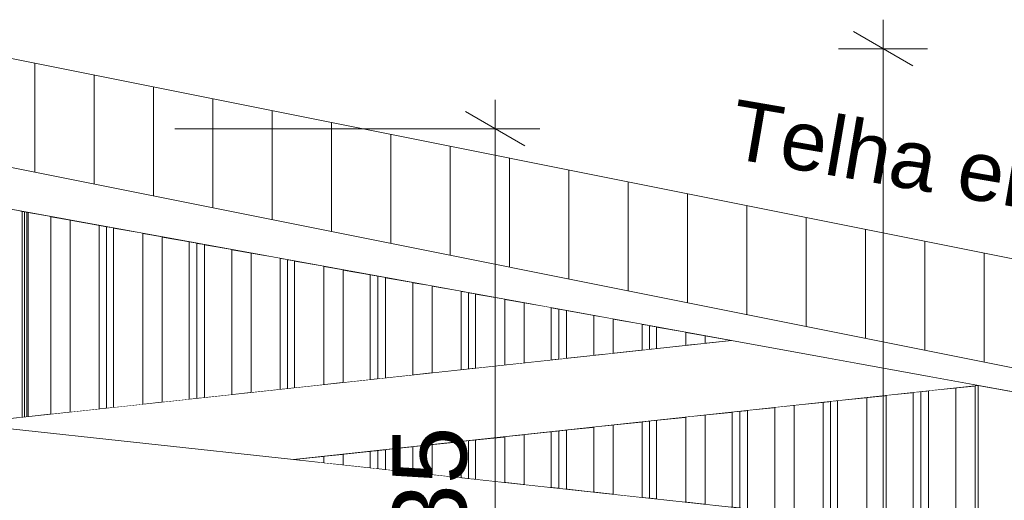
# Model space of a CAD drawing. Header units: millimetres. Extents: x 0 to 1917, y 0 to 847.
# Tile 185 of 230: x 842 to 875, y 784 to 800. Entities that reach past the tile are written whole.
import ezdxf

# ---------------------------------------------------------------- set-up
doc = ezdxf.new("R2010")
doc.units = ezdxf.units.MM
doc.header["$MEASUREMENT"] = 0
doc.set_wipeout_variables(frame=1)
doc.linetypes.add('Wipeout_Contour', pattern=[1000, 0, -1000])
for name, color, linetype in [('Cobertura.ARQ', 7, 'Continuous'), ('Cota.2D', 7, 'Continuous'), ('Eletrodoméstico & Mobiliário.ARQ', 7, 'Continuous'), ('Interior - Mobiliário', 7, 'Continuous'), ('Pilar.ARQ', 7, 'Continuous'), ('Texto.2D', 7, 'Continuous')]:
    doc.layers.add(name, color=color, linetype=linetype)
doc.styles.add('GENERATED_STYLE_1', font='arial.ttf')

msp = doc.modelspace()

# ---------------------------------------------------------------- wipeouts: each hides what was drawn before it
at = {"color": 254, "linetype": 'Wipeout_Contour', "lineweight": 0, "ltscale": 3513.90494}
msp.add_wipeout([(866.201, 788.934), (865.308, 789.097), (865.308, 788.838)], dxfattribs=at).dxf.layer = 'Interior - Mobiliário'
at = {"color": 254, "linetype": 'Wipeout_Contour', "lineweight": 0, "ltscale": 4700.277099}
msp.add_wipeout([(874.408, 787.41), (874.408, 782.431), (874.517, 782.419), (874.517, 787.421)], dxfattribs=at).dxf.layer = 'Interior - Mobiliário'

# ---------------------------------------------------------------- next in the draw order: wipeouts: each hides what was drawn before it
at = {"color": 254, "linetype": 'Wipeout_Contour', "lineweight": 0, "ltscale": 4682.977069}
msp.add_wipeout([(865.308, 789.097), (864.658, 789.215), (864.658, 788.767), (865.308, 788.838)], dxfattribs=at).dxf.layer = 'Interior - Mobiliário'
at = {"color": 254, "linetype": 'Wipeout_Contour', "lineweight": 0, "ltscale": 4699.146758}
msp.add_wipeout([(874.408, 787.41), (873.758, 787.339), (873.758, 782.502), (874.408, 782.431)], dxfattribs=at).dxf.layer = 'Interior - Mobiliário'

# ---------------------------------------------------------------- next in the draw order: wipeouts: each hides what was drawn before it
at = {"color": 254, "linetype": 'Wipeout_Contour', "lineweight": 0, "ltscale": 4680.648097}
msp.add_wipeout([(863.673, 789.394), (863.673, 788.661), (864.658, 788.767), (864.658, 789.215)], dxfattribs=at).dxf.layer = 'Interior - Mobiliário'
at = {"color": 254, "linetype": 'Wipeout_Contour', "lineweight": 0, "ltscale": 4696.818042}
msp.add_wipeout([(872.843, 782.601), (873.758, 782.502), (873.758, 787.339), (872.843, 787.24)], dxfattribs=at).dxf.layer = 'Interior - Mobiliário'

# ---------------------------------------------------------------- next in the draw order: wipeouts: each hides what was drawn before it
at = {"color": 254, "linetype": 'Wipeout_Contour', "lineweight": 0, "ltscale": 4678.951781}
msp.add_wipeout([(863.673, 789.394), (863.433, 789.438), (863.433, 788.635), (863.673, 788.661)], dxfattribs=at).dxf.layer = 'Interior - Mobiliário'
at = {"color": 254, "linetype": 'Wipeout_Contour', "lineweight": 0, "ltscale": 4695.070418}
msp.add_wipeout([(872.583, 782.629), (872.843, 782.601), (872.843, 787.24), (872.583, 787.212)], dxfattribs=at).dxf.layer = 'Interior - Mobiliário'

# ---------------------------------------------------------------- next in the draw order: wipeouts: each hides what was drawn before it
at = {"color": 254, "linetype": 'Wipeout_Contour', "lineweight": 0, "ltscale": 4678.268121}
msp.add_wipeout([(863.433, 789.438), (863.193, 789.482), (863.193, 788.609), (863.433, 788.635)], dxfattribs=at).dxf.layer = 'Interior - Mobiliário'
at = {"color": 254, "linetype": 'Wipeout_Contour', "lineweight": 0, "ltscale": 4694.297116}
msp.add_wipeout([(872.583, 787.212), (872.323, 787.184), (872.323, 782.657), (872.583, 782.629)], dxfattribs=at).dxf.layer = 'Interior - Mobiliário'

# ---------------------------------------------------------------- next in the draw order: wipeouts: each hides what was drawn before it
at = {"color": 254, "linetype": 'Wipeout_Contour', "lineweight": 0, "ltscale": 4676.492117}
msp.add_wipeout([(862.208, 789.661), (862.208, 788.502), (863.193, 788.609), (863.193, 789.482)], dxfattribs=at).dxf.layer = 'Interior - Mobiliário'
at = {"color": 254, "linetype": 'Wipeout_Contour', "lineweight": 0, "ltscale": 4692.550005}
msp.add_wipeout([(871.408, 787.085), (871.408, 782.756), (872.323, 782.657), (872.323, 787.184)], dxfattribs=at).dxf.layer = 'Interior - Mobiliário'

# ---------------------------------------------------------------- next in the draw order: wipeouts: each hides what was drawn before it
at = {"color": 254, "linetype": 'Wipeout_Contour', "lineweight": 0, "ltscale": 4674.179253}
msp.add_wipeout([(861.558, 789.779), (861.558, 788.431), (862.208, 788.502), (862.208, 789.661)], dxfattribs=at).dxf.layer = 'Interior - Mobiliário'
at = {"color": 254, "linetype": 'Wipeout_Contour', "lineweight": 0, "ltscale": 4690.224036}
msp.add_wipeout([(871.408, 787.085), (870.758, 787.014), (870.758, 782.827), (871.408, 782.756)], dxfattribs=at).dxf.layer = 'Interior - Mobiliário'

# ---------------------------------------------------------------- next in the draw order: wipeouts: each hides what was drawn before it
at = {"color": 254, "linetype": 'Wipeout_Contour', "lineweight": 0, "ltscale": 4671.94476}
msp.add_wipeout([(860.643, 789.946), (860.643, 788.332), (861.558, 788.431), (861.558, 789.779)], dxfattribs=at).dxf.layer = 'Interior - Mobiliário'
at = {"color": 254, "linetype": 'Wipeout_Contour', "lineweight": 0, "ltscale": 4687.794978}
msp.add_wipeout([(870.758, 787.014), (869.773, 786.907), (869.773, 782.933), (870.758, 782.827)], dxfattribs=at).dxf.layer = 'Interior - Mobiliário'

# ---------------------------------------------------------------- next in the draw order: wipeouts: each hides what was drawn before it
at = {"color": 254, "linetype": 'Wipeout_Contour', "lineweight": 0, "ltscale": 4670.291652}
msp.add_wipeout([(860.383, 789.993), (860.383, 788.304), (860.643, 788.332), (860.643, 789.946)], dxfattribs=at).dxf.layer = 'Interior - Mobiliário'
at = {"color": 254, "linetype": 'Wipeout_Contour', "lineweight": 0, "ltscale": 4685.975889}
msp.add_wipeout([(869.533, 786.881), (869.533, 782.959), (869.773, 782.933), (869.773, 786.907)], dxfattribs=at).dxf.layer = 'Interior - Mobiliário'

# ---------------------------------------------------------------- next in the draw order: wipeouts: each hides what was drawn before it
at = {"color": 254, "linetype": 'Wipeout_Contour', "lineweight": 0, "ltscale": 4669.551435}
msp.add_wipeout([(860.123, 790.04), (860.123, 788.276), (860.383, 788.304), (860.383, 789.993)], dxfattribs=at).dxf.layer = 'Interior - Mobiliário'
at = {"color": 254, "linetype": 'Wipeout_Contour', "lineweight": 0, "ltscale": 4685.263207}
msp.add_wipeout([(869.293, 786.855), (869.293, 782.985), (869.533, 782.959), (869.533, 786.881)], dxfattribs=at).dxf.layer = 'Interior - Mobiliário'

# ---------------------------------------------------------------- next in the draw order: wipeouts: each hides what was drawn before it
at = {"color": 254, "linetype": 'Wipeout_Contour', "lineweight": 0, "ltscale": 4667.863312}
msp.add_wipeout([(860.123, 790.04), (859.208, 790.207), (859.208, 788.177), (860.123, 788.276)], dxfattribs=at).dxf.layer = 'Interior - Mobiliário'
at = {"color": 254, "linetype": 'Wipeout_Contour', "lineweight": 0, "ltscale": 4683.444646}
msp.add_wipeout([(869.293, 786.855), (868.308, 786.749), (868.308, 783.092), (869.293, 782.985)], dxfattribs=at).dxf.layer = 'Interior - Mobiliário'

# ---------------------------------------------------------------- next in the draw order: wipeouts: each hides what was drawn before it
at = {"color": 254, "linetype": 'Wipeout_Contour', "lineweight": 0, "ltscale": 4665.64394}
msp.add_wipeout([(858.558, 790.325), (858.558, 788.106), (859.208, 788.177), (859.208, 790.207)], dxfattribs=at).dxf.layer = 'Interior - Mobiliário'
at = {"color": 254, "linetype": 'Wipeout_Contour', "lineweight": 0, "ltscale": 4681.018563}
msp.add_wipeout([(867.658, 783.163), (868.308, 783.092), (868.308, 786.749), (867.658, 786.678)], dxfattribs=at).dxf.layer = 'Interior - Mobiliário'

# ---------------------------------------------------------------- next in the draw order: wipeouts: each hides what was drawn before it
at = {"color": 254, "linetype": 'Wipeout_Contour', "lineweight": 0, "ltscale": 4663.313189}
msp.add_wipeout([(857.573, 790.504), (857.573, 788), (858.558, 788.106), (858.558, 790.325)], dxfattribs=at).dxf.layer = 'Interior - Mobiliário'
at = {"color": 254, "linetype": 'Wipeout_Contour', "lineweight": 0, "ltscale": 4678.697256}
msp.add_wipeout([(866.743, 783.262), (867.658, 783.163), (867.658, 786.678), (866.743, 786.579)], dxfattribs=at).dxf.layer = 'Interior - Mobiliário'

# ---------------------------------------------------------------- next in the draw order: wipeouts: each hides what was drawn before it
at = {"color": 254, "linetype": 'Wipeout_Contour', "lineweight": 0, "ltscale": 4661.586507}
msp.add_wipeout([(857.333, 790.548), (857.333, 787.974), (857.573, 788), (857.573, 790.504)], dxfattribs=at).dxf.layer = 'Interior - Mobiliário'
at = {"color": 254, "linetype": 'Wipeout_Contour', "lineweight": 0, "ltscale": 4676.955203}
msp.add_wipeout([(866.483, 786.551), (866.483, 783.29), (866.743, 783.262), (866.743, 786.579)], dxfattribs=at).dxf.layer = 'Interior - Mobiliário'

# ---------------------------------------------------------------- next in the draw order: wipeouts: each hides what was drawn before it
at = {"color": 254, "linetype": 'Wipeout_Contour', "lineweight": 0, "ltscale": 4660.904322}
msp.add_wipeout([(857.093, 790.591), (857.093, 787.948), (857.333, 787.974), (857.333, 790.548)], dxfattribs=at).dxf.layer = 'Interior - Mobiliário'
at = {"color": 254, "linetype": 'Wipeout_Contour', "lineweight": 0, "ltscale": 4676.184368}
msp.add_wipeout([(866.223, 783.318), (866.483, 783.29), (866.483, 786.551), (866.223, 786.523)], dxfattribs=at).dxf.layer = 'Interior - Mobiliário'

# ---------------------------------------------------------------- next in the draw order: wipeouts: each hides what was drawn before it
at = {"color": 254, "linetype": 'Wipeout_Contour', "lineweight": 0, "ltscale": 4659.151115}
msp.add_wipeout([(857.093, 790.591), (856.108, 790.771), (856.108, 787.841), (857.093, 787.948)], dxfattribs=at).dxf.layer = 'Interior - Mobiliário'
at = {"color": 254, "linetype": 'Wipeout_Contour', "lineweight": 0, "ltscale": 4674.442837}
msp.add_wipeout([(866.223, 786.523), (865.308, 786.424), (865.308, 783.417), (866.223, 783.318)], dxfattribs=at).dxf.layer = 'Interior - Mobiliário'

# ---------------------------------------------------------------- next in the draw order: wipeouts: each hides what was drawn before it
at = {"color": 254, "linetype": 'Wipeout_Contour', "lineweight": 0, "ltscale": 4656.83503}
msp.add_wipeout([(856.108, 790.771), (855.458, 790.889), (855.458, 787.771), (856.108, 787.841)], dxfattribs=at).dxf.layer = 'Interior - Mobiliário'
at = {"color": 254, "linetype": 'Wipeout_Contour', "lineweight": 0, "ltscale": 4672.124311}
msp.add_wipeout([(864.658, 783.488), (865.308, 783.417), (865.308, 786.424), (864.658, 786.353)], dxfattribs=at).dxf.layer = 'Interior - Mobiliário'

# ---------------------------------------------------------------- next in the draw order: wipeouts: each hides what was drawn before it
at = {"color": 254, "linetype": 'Wipeout_Contour', "lineweight": 0, "ltscale": 4654.609963}
msp.add_wipeout([(855.458, 790.889), (854.543, 791.055), (854.543, 787.671), (855.458, 787.771)], dxfattribs=at).dxf.layer = 'Interior - Mobiliário'
at = {"color": 254, "linetype": 'Wipeout_Contour', "lineweight": 0, "ltscale": 4669.70304}
msp.add_wipeout([(863.673, 783.594), (864.658, 783.488), (864.658, 786.353), (863.673, 786.247)], dxfattribs=at).dxf.layer = 'Interior - Mobiliário'

# ---------------------------------------------------------------- next in the draw order: wipeouts: each hides what was drawn before it
at = {"color": 254, "linetype": 'Wipeout_Contour', "lineweight": 0, "ltscale": 4652.952293}
msp.add_wipeout([(854.283, 787.643), (854.543, 787.671), (854.543, 791.055), (854.283, 791.103)], dxfattribs=at).dxf.layer = 'Interior - Mobiliário'
at = {"color": 254, "linetype": 'Wipeout_Contour', "lineweight": 0, "ltscale": 4667.889787}
msp.add_wipeout([(863.433, 786.221), (863.433, 783.62), (863.673, 783.594), (863.673, 786.247)], dxfattribs=at).dxf.layer = 'Interior - Mobiliário'

# ---------------------------------------------------------------- next in the draw order: wipeouts: each hides what was drawn before it
at = {"color": 254, "linetype": 'Wipeout_Contour', "lineweight": 0, "ltscale": 4652.214593}
msp.add_wipeout([(854.023, 787.615), (854.283, 787.643), (854.283, 791.103), (854.023, 791.15)], dxfattribs=at).dxf.layer = 'Interior - Mobiliário'
at = {"color": 254, "linetype": 'Wipeout_Contour', "lineweight": 0, "ltscale": 4667.179393}
msp.add_wipeout([(863.433, 786.221), (863.193, 786.195), (863.193, 783.646), (863.433, 783.62)], dxfattribs=at).dxf.layer = 'Interior - Mobiliário'

# ---------------------------------------------------------------- next in the draw order: wipeouts: each hides what was drawn before it
at = {"color": 254, "linetype": 'Wipeout_Contour', "lineweight": 0, "ltscale": 4650.539464}
msp.add_wipeout([(854.023, 791.15), (853.108, 791.316), (853.108, 787.516), (854.023, 787.615)], dxfattribs=at).dxf.layer = 'Interior - Mobiliário'
at = {"color": 254, "linetype": 'Wipeout_Contour', "lineweight": 0, "ltscale": 4665.366689}
msp.add_wipeout([(862.208, 783.753), (863.193, 783.646), (863.193, 786.195), (862.208, 786.088)], dxfattribs=at).dxf.layer = 'Interior - Mobiliário'

# ---------------------------------------------------------------- next in the draw order: wipeouts: each hides what was drawn before it
at = {"color": 254, "linetype": 'Wipeout_Contour', "lineweight": 0, "ltscale": 4648.324459}
msp.add_wipeout([(852.458, 787.446), (853.108, 787.516), (853.108, 791.316), (852.458, 791.435)], dxfattribs=at).dxf.layer = 'Interior - Mobiliário'
at = {"color": 254, "linetype": 'Wipeout_Contour', "lineweight": 0, "ltscale": 4662.948421}
msp.add_wipeout([(862.208, 786.088), (861.558, 786.017), (861.558, 783.823), (862.208, 783.753)], dxfattribs=at).dxf.layer = 'Interior - Mobiliário'

# ---------------------------------------------------------------- next in the draw order: wipeouts: each hides what was drawn before it
at = {"color": 254, "linetype": 'Wipeout_Contour', "lineweight": 0, "ltscale": 4646.004048}
msp.add_wipeout([(851.473, 787.339), (852.458, 787.446), (852.458, 791.435), (851.473, 791.614)], dxfattribs=at).dxf.layer = 'Interior - Mobiliário'
at = {"color": 254, "linetype": 'Wipeout_Contour', "lineweight": 0, "ltscale": 4660.634614}
msp.add_wipeout([(860.643, 785.918), (860.643, 783.923), (861.558, 783.823), (861.558, 786.017)], dxfattribs=at).dxf.layer = 'Interior - Mobiliário'

# ---------------------------------------------------------------- next in the draw order: wipeouts: each hides what was drawn before it
at = {"color": 254, "linetype": 'Wipeout_Contour', "lineweight": 0, "ltscale": 4644.277715}
msp.add_wipeout([(851.233, 787.313), (851.473, 787.339), (851.473, 791.614), (851.233, 791.658)], dxfattribs=at).dxf.layer = 'Interior - Mobiliário'
at = {"color": 254, "linetype": 'Wipeout_Contour', "lineweight": 0, "ltscale": 4658.898194}
msp.add_wipeout([(860.383, 783.951), (860.643, 783.923), (860.643, 785.918), (860.383, 785.89)], dxfattribs=at).dxf.layer = 'Interior - Mobiliário'

# ---------------------------------------------------------------- next in the draw order: wipeouts: each hides what was drawn before it
at = {"color": 254, "linetype": 'Wipeout_Contour', "lineweight": 0, "ltscale": 4643.598015}
msp.add_wipeout([(850.993, 787.287), (851.233, 787.313), (851.233, 791.658), (850.993, 791.701)], dxfattribs=at).dxf.layer = 'Interior - Mobiliário'
at = {"color": 254, "linetype": 'Wipeout_Contour', "lineweight": 0, "ltscale": 4658.129855}
msp.add_wipeout([(860.123, 783.979), (860.383, 783.951), (860.383, 785.89), (860.123, 785.862)], dxfattribs=at).dxf.layer = 'Interior - Mobiliário'

# ---------------------------------------------------------------- next in the draw order: wipeouts: each hides what was drawn before it
at = {"color": 254, "linetype": 'Wipeout_Contour', "lineweight": 0, "ltscale": 4641.855824}
msp.add_wipeout([(850.008, 787.18), (850.993, 787.287), (850.993, 791.701), (850.008, 791.88)], dxfattribs=at).dxf.layer = 'Interior - Mobiliário'
at = {"color": 254, "linetype": 'Wipeout_Contour', "lineweight": 0, "ltscale": 4656.393969}
msp.add_wipeout([(859.208, 784.078), (860.123, 783.979), (860.123, 785.862), (859.208, 785.763)], dxfattribs=at).dxf.layer = 'Interior - Mobiliário'

# ---------------------------------------------------------------- next in the draw order: wipeouts: each hides what was drawn before it
at = {"color": 254, "linetype": 'Wipeout_Contour', "lineweight": 0, "ltscale": 4639.545954}
msp.add_wipeout([(849.358, 791.999), (849.358, 787.11), (850.008, 787.18), (850.008, 791.88)], dxfattribs=at).dxf.layer = 'Interior - Mobiliário'
at = {"color": 254, "linetype": 'Wipeout_Contour', "lineweight": 0, "ltscale": 4654.082962}
msp.add_wipeout([(858.558, 785.692), (858.558, 784.148), (859.208, 784.078), (859.208, 785.763)], dxfattribs=at).dxf.layer = 'Interior - Mobiliário'

# ---------------------------------------------------------------- next in the draw order: wipeouts: each hides what was drawn before it
at = {"color": 254, "linetype": 'Wipeout_Contour', "lineweight": 0, "ltscale": 4637.330138}
msp.add_wipeout([(848.443, 787.011), (849.358, 787.11), (849.358, 791.999), (848.443, 792.165)], dxfattribs=at).dxf.layer = 'Interior - Mobiliário'
at = {"color": 254, "linetype": 'Wipeout_Contour', "lineweight": 0, "ltscale": 4651.669569}
msp.add_wipeout([(858.558, 785.692), (857.573, 785.586), (857.573, 784.255), (858.558, 784.148)], dxfattribs=at).dxf.layer = 'Interior - Mobiliário'

# ---------------------------------------------------------------- next in the draw order: wipeouts: each hides what was drawn before it
at = {"color": 254, "linetype": 'Wipeout_Contour', "lineweight": 0, "ltscale": 4635.675427}
msp.add_wipeout([(848.183, 792.212), (848.183, 786.982), (848.443, 787.011), (848.443, 792.165)], dxfattribs=at).dxf.layer = 'Interior - Mobiliário'
at = {"color": 254, "linetype": 'Wipeout_Contour', "lineweight": 0, "ltscale": 4649.862221}
msp.add_wipeout([(857.333, 784.281), (857.573, 784.255), (857.573, 785.586), (857.333, 785.56)], dxfattribs=at).dxf.layer = 'Interior - Mobiliário'

# ---------------------------------------------------------------- next in the draw order: wipeouts: each hides what was drawn before it
at = {"color": 254, "linetype": 'Wipeout_Contour', "lineweight": 0, "ltscale": 4634.940471}
msp.add_wipeout([(847.923, 792.26), (847.923, 786.954), (848.183, 786.982), (848.183, 792.212)], dxfattribs=at).dxf.layer = 'Interior - Mobiliário'
at = {"color": 254, "linetype": 'Wipeout_Contour', "lineweight": 0, "ltscale": 4649.154142}
msp.add_wipeout([(857.093, 785.534), (857.093, 784.307), (857.333, 784.281), (857.333, 785.56)], dxfattribs=at).dxf.layer = 'Interior - Mobiliário'

# ---------------------------------------------------------------- next in the draw order: wipeouts: each hides what was drawn before it
at = {"color": 254, "linetype": 'Wipeout_Contour', "lineweight": 0, "ltscale": 4633.27423}
msp.add_wipeout([(847.923, 792.26), (847.008, 792.426), (847.008, 786.855), (847.923, 786.954)], dxfattribs=at).dxf.layer = 'Interior - Mobiliário'
at = {"color": 254, "linetype": 'Wipeout_Contour', "lineweight": 0, "ltscale": 4647.347359}
msp.add_wipeout([(856.108, 785.427), (856.108, 784.414), (857.093, 784.307), (857.093, 785.534)], dxfattribs=at).dxf.layer = 'Interior - Mobiliário'

# ---------------------------------------------------------------- next in the draw order: wipeouts: each hides what was drawn before it
at = {"color": 254, "linetype": 'Wipeout_Contour', "lineweight": 0, "ltscale": 4631.06634}
msp.add_wipeout([(847.008, 792.426), (846.358, 792.544), (846.358, 786.785), (847.008, 786.855)], dxfattribs=at).dxf.layer = 'Interior - Mobiliário'
at = {"color": 254, "linetype": 'Wipeout_Contour', "lineweight": 0, "ltscale": 4644.936989}
msp.add_wipeout([(855.458, 785.357), (855.458, 784.484), (856.108, 784.414), (856.108, 785.427)], dxfattribs=at).dxf.layer = 'Interior - Mobiliário'

# ---------------------------------------------------------------- next in the draw order: wipeouts: each hides what was drawn before it
at = {"color": 254, "linetype": 'Wipeout_Contour', "lineweight": 0, "ltscale": 4628.755597}
msp.add_wipeout([(845.373, 786.678), (846.358, 786.785), (846.358, 792.544), (845.373, 792.724)], dxfattribs=at).dxf.layer = 'Interior - Mobiliário'
at = {"color": 254, "linetype": 'Wipeout_Contour', "lineweight": 0, "ltscale": 4642.630767}
msp.add_wipeout([(854.543, 784.583), (855.458, 784.484), (855.458, 785.357), (854.543, 785.257)], dxfattribs=at).dxf.layer = 'Interior - Mobiliário'

# ---------------------------------------------------------------- next in the draw order: wipeouts: each hides what was drawn before it
at = {"color": 254, "linetype": 'Wipeout_Contour', "lineweight": 0, "ltscale": 4627.033316}
msp.add_wipeout([(845.373, 792.724), (845.133, 792.767), (845.133, 786.652), (845.373, 786.678)], dxfattribs=at).dxf.layer = 'Interior - Mobiliário'
at = {"color": 254, "linetype": 'Wipeout_Contour', "lineweight": 0, "ltscale": 4640.900041}
msp.add_wipeout([(854.283, 785.229), (854.283, 784.612), (854.543, 784.583), (854.543, 785.257)], dxfattribs=at).dxf.layer = 'Interior - Mobiliário'

# ---------------------------------------------------------------- next in the draw order: wipeouts: each hides what was drawn before it
at = {"color": 254, "linetype": 'Wipeout_Contour', "lineweight": 0, "ltscale": 4626.356189}
msp.add_wipeout([(845.133, 792.767), (844.893, 792.811), (844.893, 786.626), (845.133, 786.652)], dxfattribs=at).dxf.layer = 'Interior - Mobiliário'
at = {"color": 254, "linetype": 'Wipeout_Contour', "lineweight": 0, "ltscale": 4640.134223}
msp.add_wipeout([(854.283, 785.229), (854.023, 785.201), (854.023, 784.64), (854.283, 784.612)], dxfattribs=at).dxf.layer = 'Interior - Mobiliário'

# ---------------------------------------------------------------- next in the draw order: wipeouts: each hides what was drawn before it
at = {"color": 254, "linetype": 'Wipeout_Contour', "lineweight": 0, "ltscale": 4624.622686}
msp.add_wipeout([(843.908, 792.99), (843.908, 786.519), (844.893, 786.626), (844.893, 792.811)], dxfattribs=at).dxf.layer = 'Interior - Mobiliário'
at = {"color": 254, "linetype": 'Wipeout_Contour', "lineweight": 0, "ltscale": 4638.404055}
msp.add_wipeout([(853.108, 785.102), (853.108, 784.739), (854.023, 784.64), (854.023, 785.201)], dxfattribs=at).dxf.layer = 'Interior - Mobiliário'

# ---------------------------------------------------------------- next in the draw order: wipeouts: each hides what was drawn before it
at = {"color": 254, "linetype": 'Wipeout_Contour', "lineweight": 0, "ltscale": 4622.32057}
msp.add_wipeout([(843.908, 792.99), (843.258, 793.108), (843.258, 786.449), (843.908, 786.519)], dxfattribs=at).dxf.layer = 'Interior - Mobiliário'
at = {"color": 254, "linetype": 'Wipeout_Contour', "lineweight": 0, "ltscale": 4636.100646}
msp.add_wipeout([(852.458, 785.032), (852.458, 784.809), (853.108, 784.739), (853.108, 785.102)], dxfattribs=at).dxf.layer = 'Interior - Mobiliário'

# ---------------------------------------------------------------- next in the draw order: wipeouts: each hides what was drawn before it
at = {"color": 254, "linetype": 'Wipeout_Contour', "lineweight": 0, "ltscale": 4620.333653}
msp.add_wipeout([(842.499, 786.367), (843.258, 786.449), (843.258, 793.108), (842.499, 793.247)], dxfattribs=at).dxf.layer = 'Interior - Mobiliário'
at = {"color": 254, "linetype": 'Wipeout_Contour', "lineweight": 0, "ltscale": 3475.282409}
msp.add_wipeout([(851.473, 784.925), (852.458, 784.809), (852.458, 785.032)], dxfattribs=at).dxf.layer = 'Interior - Mobiliário'

# ---------------------------------------------------------------- next in the draw order: wipeouts: each hides what was drawn before it
at = {"color": 254, "linetype": 'Wipeout_Contour', "lineweight": 0, "ltscale": 4619.198731}
msp.add_wipeout([(842.499, 793.247), (842.449, 793.256), (842.449, 786.361), (842.499, 786.367)], dxfattribs=at).dxf.layer = 'Pilar.ARQ'

# ---------------------------------------------------------------- next in the draw order: wipeouts: each hides what was drawn before it
at = {"color": 254, "linetype": 'Wipeout_Contour', "lineweight": 0, "ltscale": 4619.054497}
msp.add_wipeout([(842.449, 793.256), (842.396, 793.265), (842.396, 786.355), (842.449, 786.361)], dxfattribs=at).dxf.layer = 'Pilar.ARQ'

# ---------------------------------------------------------------- next in the draw order: wipeouts: each hides what was drawn before it
at = {"color": 254, "linetype": 'Wipeout_Contour', "lineweight": 0, "ltscale": 4618.94312}
msp.add_wipeout([(842.396, 793.265), (842.369, 793.27), (842.369, 786.353), (842.396, 786.355)], dxfattribs=at).dxf.layer = 'Pilar.ARQ'

# ---------------------------------------------------------------- next in the draw order: wipeouts: each hides what was drawn before it
at = {"color": 254, "linetype": 'Wipeout_Contour', "lineweight": 0, "ltscale": 4618.793059}
msp.add_wipeout([(842.369, 793.27), (842.29, 793.285), (842.29, 786.344), (842.369, 786.353)], dxfattribs=at).dxf.layer = 'Pilar.ARQ'

# ---------------------------------------------------------------- next in the draw order: wipeouts: each hides what was drawn before it
at = {"color": 254, "linetype": 'Wipeout_Contour', "lineweight": 0, "ltscale": 4618.643808}
msp.add_wipeout([(842.29, 793.285), (842.263, 793.29), (842.263, 786.341), (842.29, 786.344)], dxfattribs=at).dxf.layer = 'Pilar.ARQ'

# ---------------------------------------------------------------- next in the draw order: wipeouts: each hides what was drawn before it
at = {"color": 254, "linetype": 'Wipeout_Contour', "lineweight": 0, "ltscale": 4618.532049}
msp.add_wipeout([(842.263, 793.29), (842.211, 793.299), (842.211, 786.335), (842.263, 786.341)], dxfattribs=at).dxf.layer = 'Pilar.ARQ'

# ---------------------------------------------------------------- next in the draw order: wipeouts: each hides what was drawn before it
at = {"color": 254, "linetype": 'Wipeout_Contour', "lineweight": 0, "ltscale": 3518.751384}
msp.add_wipeout([(919.755, 779.191), (840.291, 795.084), (840.291, 793.648)], dxfattribs=at).dxf.layer = 'Eletrodoméstico & Mobiliário.ARQ'

# ---------------------------------------------------------------- next in the draw order: wipeouts: each hides what was drawn before it
at = {"color": 254, "linetype": 'Wipeout_Contour', "lineweight": 0, "ltscale": 4751.308587}
msp.add_wipeout([(840.291, 786.127), (840.291, 783.713), (964.343, 770.274), (938.007, 775.541)], dxfattribs=at).dxf.layer = 'Eletrodoméstico & Mobiliário.ARQ'

# ---------------------------------------------------------------- next in the draw order: wipeouts: each hides what was drawn before it
at = {"color": 254, "linetype": 'Wipeout_Contour', "lineweight": 0, "ltscale": 4657.015233}
msp.add_wipeout([(851.433, 784.92), (874.517, 787.421), (866.201, 788.934), (840.291, 786.127)], dxfattribs=at).dxf.layer = 'Eletrodoméstico & Mobiliário.ARQ'

# ---------------------------------------------------------------- next in the draw order: wipeouts: each hides what was drawn before it
at = {"color": 254, "linetype": 'Wipeout_Contour', "lineweight": 0, "ltscale": 4703.526093}
msp.add_wipeout([(874.517, 787.421), (874.517, 782.419), (876.917, 782.159), (876.917, 786.985)], dxfattribs=at).dxf.layer = 'Eletrodoméstico & Mobiliário.ARQ'

# ---------------------------------------------------------------- next in the draw order: wipeouts: each hides what was drawn before it
at = {"color": 254, "linetype": 'Wipeout_Contour', "lineweight": 0, "ltscale": 4818.931176}
msp.add_wipeout([(988.575, 769.099), (840.275, 798.759), (840.275, 795.087), (988.575, 765.427)], dxfattribs=at).dxf.layer = 'Cobertura.ARQ'

# ---------------------------------------------------------------- next in the draw order: hatches: boundary and pattern name
at = {"layer": 'Cobertura.ARQ', "linetype": 'Continuous', "lineweight": 0}
h = msp.add_hatch(dxfattribs=at)
h.set_pattern_fill('TELHADO_0002', color=233, style=0, pattern_type=2)
h.set_pattern_definition([(90, (640.715, 663.0876), (-2, 0), [])])
h.paths.add_polyline_path([(988.575, 769.099), (840.275, 798.759), (840.275, 795.087), (988.575, 765.427)])

# ---------------------------------------------------------------- next in the draw order: linework, layer by layer
at = {"layer": 'Cobertura.ARQ', "color": 15, "linetype": 'Continuous', "lineweight": 0}
for p, q in [((840.275, 798.759), (988.575, 769.099)), ((840.275, 795.087), (988.575, 765.427))]:
    msp.add_line(p, q, dxfattribs=at)
at = {"layer": 'Cota.2D', "color": 7, "linetype": 'Continuous', "lineweight": 0}
for p, q in [((871.31, 798.759), (871.31, 799.737)), ((872.31, 798.181), (870.31, 799.336)), ((872.81, 798.759), (869.81, 798.759)), ((871.31, 663.088), (871.31, 798.759)), ((858.239, 796.062), (858.239, 797.04)), ((859.239, 795.485), (857.239, 796.64)), ((859.739, 796.062), (847.442, 796.062)), ((858.239, 769.062), (858.239, 796.062))]:
    msp.add_line(p, q, dxfattribs=at)
at = {"layer": 'Eletrodoméstico & Mobiliário.ARQ', "color": 134, "linetype": 'Continuous', "lineweight": 0}
for p, q in [((866.201, 788.934), (840.291, 793.648)), ((840.291, 786.127), (866.201, 788.934)), ((876.917, 786.985), (866.201, 788.934)), ((874.517, 787.421), (851.433, 784.92)), ((874.517, 782.419), (874.517, 787.421)), ((840.291, 786.127), (851.433, 784.92)), ((851.433, 784.92), (874.517, 782.419))]:
    msp.add_line(p, q, dxfattribs=at)
at = {"layer": 'Interior - Mobiliário', "color": 102, "linetype": 'Continuous', "lineweight": 0}
for p, q in [((843.258, 786.449), (843.258, 793.108)), ((843.908, 786.519), (843.908, 792.99)), ((844.893, 786.626), (844.893, 792.811)), ((845.133, 786.652), (845.133, 792.767)), ((845.373, 786.678), (845.373, 792.724)), ((846.358, 786.785), (846.358, 792.544)), ((847.008, 786.855), (847.008, 792.426)), ((847.923, 786.954), (847.923, 792.26)), ((848.183, 786.982), (848.183, 792.212)), ((848.443, 787.011), (848.443, 792.165)), ((849.358, 787.11), (849.358, 791.999)), ((850.008, 787.18), (850.008, 791.88)), ((850.993, 787.287), (850.993, 791.701)), ((851.233, 787.313), (851.233, 791.658)), ((851.473, 787.339), (851.473, 791.614)), ((852.458, 787.446), (852.458, 791.435)), ((853.108, 787.516), (853.108, 791.316)), ((854.023, 787.615), (854.023, 791.15)), ((854.283, 787.643), (854.283, 791.103)), ((854.543, 787.671), (854.543, 791.055)), ((855.458, 787.771), (855.458, 790.889)), ((856.108, 787.841), (856.108, 790.771)), ((857.093, 787.948), (857.093, 790.591)), ((857.333, 787.974), (857.333, 790.548)), ((857.573, 788), (857.573, 790.504)), ((858.558, 788.106), (858.558, 790.325)), ((859.208, 788.177), (859.208, 790.207)), ((860.123, 788.276), (860.123, 790.04)), ((860.383, 788.304), (860.383, 789.993)), ((860.643, 788.332), (860.643, 789.946)), ((861.558, 788.431), (861.558, 789.779)), ((862.208, 788.502), (862.208, 789.661)), ((863.193, 788.609), (863.193, 789.482)), ((863.433, 788.635), (863.433, 789.438)), ((863.673, 788.661), (863.673, 789.394)), ((864.658, 788.767), (864.658, 789.215)), ((865.308, 788.838), (865.308, 789.097)), ((872.323, 782.657), (872.323, 787.184)), ((872.583, 782.629), (872.583, 787.212)), ((872.843, 782.601), (872.843, 787.24)), ((873.758, 782.502), (873.758, 787.339)), ((874.408, 782.431), (874.408, 787.41)), ((869.293, 782.985), (869.293, 786.855)), ((869.533, 782.959), (869.533, 786.881)), ((869.773, 782.933), (869.773, 786.907)), ((870.758, 782.827), (870.758, 787.014)), ((871.408, 782.756), (871.408, 787.085)), ((866.223, 783.318), (866.223, 786.523)), ((866.483, 783.29), (866.483, 786.551)), ((866.743, 783.262), (866.743, 786.579)), ((867.658, 783.163), (867.658, 786.678)), ((868.308, 783.092), (868.308, 786.749)), ((863.193, 783.646), (863.193, 786.195)), ((863.433, 783.62), (863.433, 786.221)), ((863.673, 783.594), (863.673, 786.247)), ((864.658, 783.488), (864.658, 786.353)), ((865.308, 783.417), (865.308, 786.424)), ((860.123, 783.979), (860.123, 785.862)), ((860.383, 783.951), (860.383, 785.89)), ((860.643, 783.923), (860.643, 785.918)), ((861.558, 783.823), (861.558, 786.017)), ((862.208, 783.753), (862.208, 786.088)), ((857.093, 784.307), (857.093, 785.534)), ((857.333, 784.281), (857.333, 785.56)), ((857.573, 784.255), (857.573, 785.586)), ((858.558, 784.148), (858.558, 785.692)), ((859.208, 784.078), (859.208, 785.763)), ((853.108, 784.739), (853.108, 785.102)), ((854.023, 784.64), (854.023, 785.201)), ((854.283, 784.612), (854.283, 785.229)), ((854.543, 784.583), (854.543, 785.257)), ((855.458, 784.484), (855.458, 785.357)), ((856.108, 784.414), (856.108, 785.427)), ((851.473, 784.916), (851.473, 784.925)), ((852.458, 784.809), (852.458, 785.032))]:
    msp.add_line(p, q, dxfattribs=at)
at = {"layer": 'Pilar.ARQ', "color": 20, "linetype": 'Continuous', "lineweight": 0}
for p, q in [((842.29, 786.344), (842.29, 793.285)), ((842.369, 786.353), (842.369, 793.27)), ((842.449, 786.361), (842.449, 793.256)), ((842.499, 786.367), (842.499, 793.247))]:
    msp.add_line(p, q, dxfattribs=at)

# ---------------------------------------------------------------- next in the draw order: texts
at = {"layer": 'Cota.2D', "color": 7, "linetype": 'Continuous', "lineweight": 0, "insert": (857.739, 779.236), "char_height": 2.5, "width": 6.65145, "attachment_point": 7, "rotation": 90, "style": 'GENERATED_STYLE_1'}
msp.add_mtext('\\A1;1,35', dxfattribs=at)
at = {"layer": 'Texto.2D', "color": 5, "linetype": 'Continuous', "lineweight": 0, "insert": (866.385, 797.065), "char_height": 2, "attachment_point": 1, "rotation": 350.2657, "style": 'GENERATED_STYLE_1'}
msp.add_mtext('\\A1;Telha em chapa galvanizada', dxfattribs=at)

doc.saveas('drawing.dxf')
